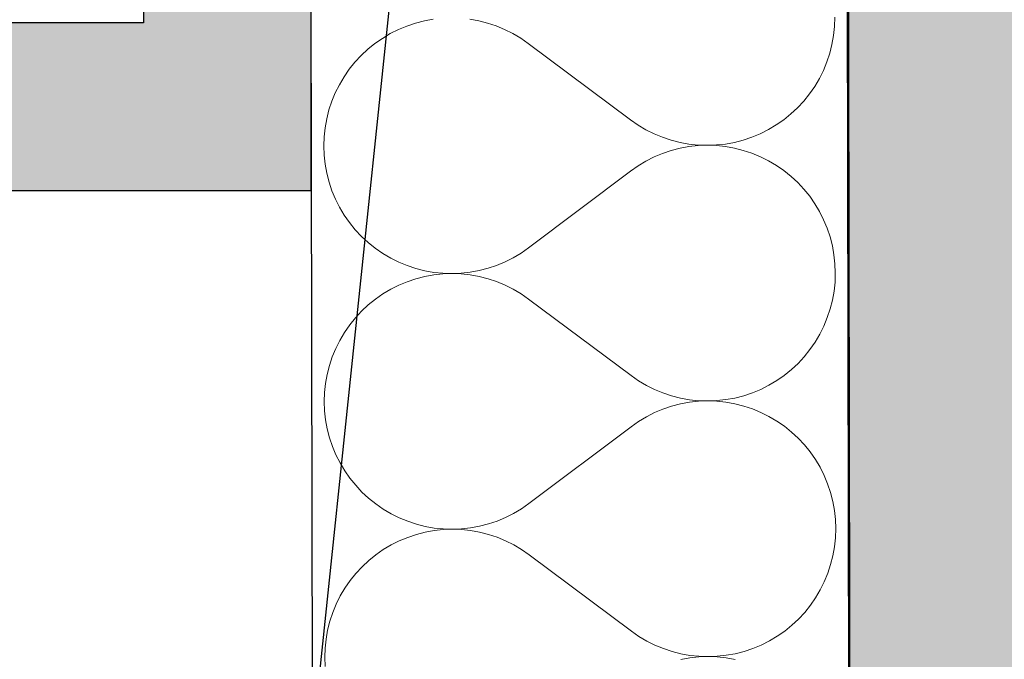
# Model space of a CAD drawing. Header units: millimetres. Extents: x -25972 to 4435, y -2839 to 20217.
# Tile 105 of 110: x -11218 to -10925, y 9275 to 9466. Entities that reach past the tile are written whole.
import ezdxf

# ---------------------------------------------------------------- set-up
doc = ezdxf.new("R2010")
doc.units = ezdxf.units.MM
doc.header["$MEASUREMENT"] = 0
doc.linetypes.add('Wipeout_Contour', pattern=[1000, 0, -1000])
for name, color, linetype in [('7._POHLED ZÁPADNÍ_2_3D prvky fasada nove', 7, 'Continuous'), ('7._POHLED ZÁPADNÍ_2_Konstrukce - nosné', 7, 'Continuous'), ('7._POHLED ZÁPADNÍ_2_Nové_Konstrukce - nosné', 7, 'Continuous'), ('7._POHLED ZÁPADNÍ_2_Nové_Kóty - SP', 7, 'Continuous'), ('7._POHLED ZÁPADNÍ_2_Nové_Výplně – Řezové', 7, 'Continuous'), ('7._POHLED ZÁPADNÍ_2_Nové_VÝTAH VAR 1', 7, 'Continuous'), ('7._POHLED ZÁPADNÍ_2_Výplně – Řezové', 7, 'Continuous')]:
    doc.layers.add(name, color=color, linetype=linetype)

# ---------------------------------------------------------------- blocks, each defined once
blk = doc.blocks.new('*X3', base_point=(-26263.07, -5016.56))
at = {"layer": '7._POHLED ZÁPADNÍ_2_Nové_Výplně – Řezové', "color": 21, "linetype": 'Continuous', "lineweight": 20, "true_color": 0xffaaaa}
for p, q in [((-11127.48, 9468.06), (-11127.57, 9465.34)), ((-11127.57, 9465.34), (-11127.47, 9462.62)), ((-11018.74, 9465.15), (-11021.41, 9464.66)), ((-11016.03, 9465.44), (-11018.74, 9465.15)), ((-11013.31, 9465.55), (-11016.03, 9465.44)), ((-11010.59, 9465.46), (-11013.31, 9465.55)), ((-11007.89, 9465.17), (-11010.59, 9465.46)), ((-11005.21, 9464.7), (-11007.89, 9465.17)), ((-11127.47, 9462.62), (-11127.18, 9459.91)), ((-11029.14, 9462.06), (-11031.57, 9460.84)), ((-11026.63, 9463.11), (-11029.14, 9462.06)), ((-11024.05, 9463.98), (-11026.63, 9463.11)), ((-11021.41, 9464.66), (-11024.05, 9463.98)), ((-11002.57, 9464.03), (-11005.21, 9464.7)), ((-10999.99, 9463.18), (-11002.57, 9464.03)), ((-10997.47, 9462.14), (-10999.99, 9463.18)), ((-10995.04, 9460.93), (-10997.47, 9462.14)), ((-11127.18, 9459.91), (-11126.69, 9457.24)), ((-11033.9, 9459.44), (-11036.13, 9457.89)), ((-11031.57, 9460.84), (-11033.9, 9459.44)), ((-10992.69, 9459.55), (-10995.04, 9460.93)), ((-10990.46, 9458), (-10992.69, 9459.55)), ((-11126.69, 9457.24), (-11126.01, 9454.6)), ((-11066.57, 9434.97), (-11036.13, 9457.89)), ((-10988.33, 9456.3), (-10990.46, 9458)), ((-10986.34, 9454.45), (-10988.33, 9456.3)), ((-11126.01, 9454.6), (-11125.15, 9452.02)), ((-10984.48, 9452.46), (-10986.34, 9454.45)), ((-11125.15, 9452.02), (-11124.1, 9449.51)), ((-10982.77, 9450.35), (-10984.48, 9452.46)), ((-10981.21, 9448.11), (-10982.77, 9450.35)), ((-11124.1, 9449.51), (-11122.88, 9447.08)), ((-10979.82, 9445.78), (-10981.21, 9448.11)), ((-11122.88, 9447.08), (-11121.48, 9444.75)), ((-11121.48, 9444.75), (-11119.93, 9442.51)), ((-10978.6, 9443.35), (-10979.82, 9445.78)), ((-11119.93, 9442.51), (-11118.22, 9440.4)), ((-10977.55, 9440.84), (-10978.6, 9443.35)), ((-11118.22, 9440.4), (-11116.36, 9438.41)), ((-10976.69, 9438.26), (-10977.55, 9440.84)), ((-11116.36, 9438.41), (-11114.36, 9436.56)), ((-11114.36, 9436.56), (-11112.24, 9434.86)), ((-10976.01, 9435.62), (-10976.69, 9438.26)), ((-10975.52, 9432.94), (-10976.01, 9435.62)), ((-11112.24, 9434.86), (-11110, 9433.31)), ((-11110, 9433.31), (-11107.66, 9431.93)), ((-11071.13, 9432.02), (-11068.8, 9433.42)), ((-11068.8, 9433.42), (-11066.57, 9434.97)), ((-10975.23, 9430.24), (-10975.52, 9432.94)), ((-11107.66, 9431.93), (-11105.22, 9430.72)), ((-11105.22, 9430.72), (-11102.71, 9429.68)), ((-11102.71, 9429.68), (-11100.13, 9428.83)), ((-11078.65, 9428.88), (-11076.07, 9429.75)), ((-11076.07, 9429.75), (-11073.56, 9430.8)), ((-11073.56, 9430.8), (-11071.13, 9432.02)), ((-10975.12, 9427.52), (-10975.23, 9430.24)), ((-11100.13, 9428.83), (-11097.49, 9428.16)), ((-11097.49, 9428.16), (-11094.81, 9427.69)), ((-11094.81, 9426.92), (-11097.48, 9426.43)), ((-11094.81, 9427.69), (-11092.1, 9427.4)), ((-11092.1, 9427.21), (-11094.81, 9426.92)), ((-11092.1, 9427.4), (-11089.38, 9427.31)), ((-11089.38, 9427.31), (-11092.1, 9427.21)), ((-11089.38, 9427.31), (-11086.67, 9427.42)), ((-11086.67, 9427.22), (-11089.38, 9427.31)), ((-11086.67, 9427.42), (-11083.96, 9427.71)), ((-11083.96, 9426.93), (-11086.67, 9427.22)), ((-11083.96, 9427.71), (-11081.29, 9428.2)), ((-11081.28, 9426.45), (-11083.96, 9426.93)), ((-11081.29, 9428.2), (-11078.65, 9428.88)), ((-10975.22, 9424.8), (-10975.12, 9427.52)), ((-11105.21, 9423.85), (-11107.64, 9422.63)), ((-11102.7, 9424.89), (-11105.21, 9423.85)), ((-11100.12, 9425.76), (-11102.7, 9424.89)), ((-11097.48, 9426.43), (-11100.12, 9425.76)), ((-11078.65, 9425.78), (-11081.28, 9426.45)), ((-11076.06, 9424.92), (-11078.65, 9425.78)), ((-11073.55, 9423.89), (-11076.06, 9424.92)), ((-11071.12, 9422.67), (-11073.55, 9423.89)), ((-10975.5, 9422.1), (-10975.22, 9424.8)), ((-11109.98, 9421.24), (-11112.21, 9419.68)), ((-11107.64, 9422.63), (-11109.98, 9421.24)), ((-11068.77, 9421.28), (-11071.12, 9422.67)), ((-11066.54, 9419.74), (-11068.77, 9421.28)), ((-10975.98, 9419.42), (-10975.5, 9422.1)), ((-11114.33, 9417.97), (-11116.32, 9416.11)), ((-11112.21, 9419.68), (-11114.33, 9417.97)), ((-11066.54, 9419.74), (-11036.02, 9396.93)), ((-10976.65, 9416.78), (-10975.98, 9419.42)), ((-11116.32, 9416.11), (-11118.17, 9414.12)), ((-10977.5, 9414.2), (-10976.65, 9416.78)), ((-11118.17, 9414.12), (-11119.87, 9412)), ((-10978.54, 9411.68), (-10977.5, 9414.2)), ((-11121.42, 9409.76), (-11122.8, 9407.42)), ((-11119.87, 9412), (-11121.42, 9409.76)), ((-10981.14, 9406.91), (-10979.75, 9409.25)), ((-10979.75, 9409.25), (-10978.54, 9411.68)), ((-11122.8, 9407.42), (-11124.02, 9404.99)), ((-10982.69, 9404.67), (-10981.14, 9406.91)), ((-11124.02, 9404.99), (-11125.06, 9402.47)), ((-10984.39, 9402.55), (-10982.69, 9404.67)), ((-11125.06, 9402.47), (-11125.91, 9399.89)), ((-10988.23, 9398.7), (-10986.24, 9400.56)), ((-10986.24, 9400.56), (-10984.39, 9402.55)), ((-11125.91, 9399.89), (-11126.58, 9397.25)), ((-10990.34, 9396.99), (-10988.23, 9398.7)), ((-11127.06, 9394.57), (-11127.34, 9391.87)), ((-11126.58, 9397.25), (-11127.06, 9394.57)), ((-11036.02, 9396.93), (-11033.78, 9395.38)), ((-11033.78, 9395.38), (-11031.44, 9394)), ((-10994.92, 9394.04), (-10992.58, 9395.43)), ((-10992.58, 9395.43), (-10990.34, 9396.99)), ((-11127.34, 9391.87), (-11127.43, 9389.15)), ((-11031.44, 9394), (-11029.01, 9392.78)), ((-11029.01, 9392.78), (-11026.49, 9391.74)), ((-11026.49, 9391.74), (-11023.91, 9390.89)), ((-11002.44, 9390.91), (-10999.86, 9391.78)), ((-10999.86, 9391.78), (-10997.35, 9392.82)), ((-10997.35, 9392.82), (-10994.92, 9394.04)), ((-11127.43, 9389.15), (-11127.33, 9386.43)), ((-11023.91, 9390.89), (-11021.28, 9390.22)), ((-11021.28, 9390.22), (-11018.6, 9389.74)), ((-11018.6, 9388.96), (-11021.27, 9388.47)), ((-11018.6, 9389.74), (-11015.89, 9389.45)), ((-11015.89, 9389.25), (-11018.6, 9388.96)), ((-11015.89, 9389.45), (-11013.17, 9389.36)), ((-11013.17, 9389.36), (-11015.89, 9389.25)), ((-11013.17, 9389.36), (-11010.45, 9389.46)), ((-11010.45, 9389.27), (-11013.17, 9389.36)), ((-11010.45, 9389.46), (-11007.75, 9389.75)), ((-11007.75, 9388.98), (-11010.45, 9389.27)), ((-11007.75, 9389.75), (-11005.07, 9390.24)), ((-11005.07, 9388.51), (-11007.75, 9388.98)), ((-11005.07, 9390.24), (-11002.44, 9390.91)), ((-11127.33, 9386.43), (-11127.04, 9383.72)), ((-11029, 9385.87), (-11031.43, 9384.65)), ((-11026.49, 9386.92), (-11029, 9385.87)), ((-11023.91, 9387.79), (-11026.49, 9386.92)), ((-11021.27, 9388.47), (-11023.91, 9387.79)), ((-11002.43, 9387.84), (-11005.07, 9388.51)), ((-10999.85, 9386.99), (-11002.43, 9387.84)), ((-10997.33, 9385.95), (-10999.85, 9386.99)), ((-10994.9, 9384.74), (-10997.33, 9385.95)), ((-11127.04, 9383.72), (-11126.55, 9381.05)), ((-11033.76, 9383.25), (-11035.99, 9381.7)), ((-11031.43, 9384.65), (-11033.76, 9383.25)), ((-10992.56, 9383.36), (-10994.9, 9384.74)), ((-10990.32, 9381.81), (-10992.56, 9383.36)), ((-11126.55, 9381.05), (-11125.87, 9378.41)), ((-11066.43, 9358.78), (-11035.99, 9381.7)), ((-10988.2, 9380.11), (-10990.32, 9381.81)), ((-10986.2, 9378.26), (-10988.2, 9380.11)), ((-11125.87, 9378.41), (-11125.01, 9375.83)), ((-10984.34, 9376.27), (-10986.2, 9378.26)), ((-11125.01, 9375.83), (-11123.96, 9373.32)), ((-10982.63, 9374.16), (-10984.34, 9376.27)), ((-10981.07, 9371.92), (-10982.63, 9374.16)), ((-11123.96, 9373.32), (-11122.74, 9370.89)), ((-10979.68, 9369.59), (-10981.07, 9371.92)), ((-11122.74, 9370.89), (-11121.34, 9368.56)), ((-11121.34, 9368.56), (-11119.79, 9366.32)), ((-10978.46, 9367.16), (-10979.68, 9369.59)), ((-11119.79, 9366.32), (-11118.08, 9364.21)), ((-10977.41, 9364.65), (-10978.46, 9367.16)), ((-11118.08, 9364.21), (-11116.22, 9362.22)), ((-11116.22, 9362.22), (-11114.22, 9360.37)), ((-10976.55, 9362.07), (-10977.41, 9364.65)), ((-11114.22, 9360.37), (-11112.1, 9358.67)), ((-10975.87, 9359.43), (-10976.55, 9362.07)), ((-10975.38, 9356.75), (-10975.87, 9359.43)), ((-11112.1, 9358.67), (-11109.86, 9357.12)), ((-11109.86, 9357.12), (-11107.52, 9355.74)), ((-11070.99, 9355.83), (-11068.66, 9357.23)), ((-11068.66, 9357.23), (-11066.43, 9358.78)), ((-10975.09, 9354.05), (-10975.38, 9356.75)), ((-11107.52, 9355.74), (-11105.09, 9354.53)), ((-11105.09, 9354.53), (-11102.57, 9353.49)), ((-11102.57, 9353.49), (-11099.99, 9352.64)), ((-11078.51, 9352.69), (-11075.93, 9353.56)), ((-11075.93, 9353.56), (-11073.42, 9354.61)), ((-11073.42, 9354.61), (-11070.99, 9355.83)), ((-10974.98, 9351.33), (-10975.09, 9354.05)), ((-11099.99, 9352.64), (-11097.35, 9351.97)), ((-11097.35, 9351.97), (-11094.67, 9351.5)), ((-11094.67, 9350.73), (-11097.35, 9350.24)), ((-11094.67, 9351.5), (-11091.96, 9351.21)), ((-11091.96, 9351.02), (-11094.67, 9350.73)), ((-11091.96, 9351.21), (-11089.25, 9351.12)), ((-11089.25, 9351.12), (-11091.96, 9351.02)), ((-11089.25, 9351.12), (-11086.53, 9351.23)), ((-11086.53, 9351.03), (-11089.25, 9351.12)), ((-11086.53, 9351.23), (-11083.82, 9351.52)), ((-11083.82, 9350.74), (-11086.53, 9351.03)), ((-11083.82, 9351.52), (-11081.15, 9352.01)), ((-11081.14, 9350.26), (-11083.82, 9350.74)), ((-11081.15, 9352.01), (-11078.51, 9352.69)), ((-10975.08, 9348.61), (-10974.98, 9351.33)), ((-11105.07, 9347.66), (-11107.5, 9346.44)), ((-11102.56, 9348.7), (-11105.07, 9347.66)), ((-11099.98, 9349.57), (-11102.56, 9348.7)), ((-11097.35, 9350.24), (-11099.98, 9349.57)), ((-11078.51, 9349.59), (-11081.14, 9350.26)), ((-11075.92, 9348.73), (-11078.51, 9349.59)), ((-11073.41, 9347.7), (-11075.92, 9348.73)), ((-11070.98, 9346.48), (-11073.41, 9347.7)), ((-10975.36, 9345.91), (-10975.08, 9348.61)), ((-11109.84, 9345.05), (-11112.07, 9343.49)), ((-11107.5, 9346.44), (-11109.84, 9345.05)), ((-11068.63, 9345.09), (-11070.98, 9346.48)), ((-11066.4, 9343.54), (-11068.63, 9345.09)), ((-10975.84, 9343.23), (-10975.36, 9345.91)), ((-11114.19, 9341.78), (-11116.18, 9339.92)), ((-11112.07, 9343.49), (-11114.19, 9341.78)), ((-11066.4, 9343.54), (-11035.88, 9320.74)), ((-10976.51, 9340.59), (-10975.84, 9343.23)), ((-11116.18, 9339.92), (-11118.03, 9337.93)), ((-10977.36, 9338.01), (-10976.51, 9340.59)), ((-11119.73, 9335.81), (-11121.28, 9333.57)), ((-11118.03, 9337.93), (-11119.73, 9335.81)), ((-10978.4, 9335.49), (-10977.36, 9338.01)), ((-11121.28, 9333.57), (-11122.66, 9331.23)), ((-10981, 9330.72), (-10979.61, 9333.06)), ((-10979.61, 9333.06), (-10978.4, 9335.49)), ((-11122.66, 9331.23), (-11123.88, 9328.79)), ((-10982.55, 9328.48), (-10981, 9330.72)), ((-11123.88, 9328.79), (-11124.92, 9326.28)), ((-10984.25, 9326.36), (-10982.55, 9328.48)), ((-11124.92, 9326.28), (-11125.77, 9323.7)), ((-10988.09, 9322.51), (-10986.1, 9324.37)), ((-10986.1, 9324.37), (-10984.25, 9326.36)), ((-11126.44, 9321.06), (-11126.92, 9318.38)), ((-11125.77, 9323.7), (-11126.44, 9321.06)), ((-10990.21, 9320.8), (-10988.09, 9322.51)), ((-11126.92, 9318.38), (-11127.2, 9315.68)), ((-11035.88, 9320.74), (-11033.64, 9319.19)), ((-11033.64, 9319.19), (-11031.3, 9317.81)), ((-10994.78, 9317.85), (-10992.44, 9319.24)), ((-10992.44, 9319.24), (-10990.21, 9320.8)), ((-11127.2, 9315.68), (-11127.29, 9312.96)), ((-11031.3, 9317.81), (-11028.87, 9316.59)), ((-11028.87, 9316.59), (-11026.35, 9315.55)), ((-11026.35, 9315.55), (-11023.77, 9314.7)), ((-11002.3, 9314.72), (-10999.72, 9315.59)), ((-10999.72, 9315.59), (-10997.21, 9316.63)), ((-10997.21, 9316.63), (-10994.78, 9317.85)), ((-11127.29, 9312.96), (-11127.19, 9310.24)), ((-11023.77, 9314.7), (-11021.14, 9314.03)), ((-11021.13, 9312.28), (-11023.77, 9311.6)), ((-11021.14, 9314.03), (-11018.46, 9313.55)), ((-11018.46, 9312.77), (-11021.13, 9312.28)), ((-11018.46, 9313.55), (-11015.75, 9313.26)), ((-11015.75, 9313.06), (-11018.46, 9312.77)), ((-11015.75, 9313.26), (-11013.03, 9313.17)), ((-11013.03, 9313.17), (-11015.75, 9313.06)), ((-11013.03, 9313.17), (-11010.32, 9313.27)), ((-11010.31, 9313.08), (-11013.03, 9313.17)), ((-11010.32, 9313.27), (-11007.61, 9313.56)), ((-11007.61, 9312.79), (-11010.31, 9313.08)), ((-11007.61, 9313.56), (-11004.93, 9314.05)), ((-11004.93, 9312.32), (-11007.61, 9312.79)), ((-11004.93, 9314.05), (-11002.3, 9314.72)), ((-11002.29, 9311.65), (-11004.93, 9312.32)), ((-11127.19, 9310.24), (-11126.9, 9307.53)), ((-11028.86, 9309.68), (-11031.29, 9308.46)), ((-11026.35, 9310.73), (-11028.86, 9309.68)), ((-11023.77, 9311.6), (-11026.35, 9310.73)), ((-10999.71, 9310.8), (-11002.29, 9311.65)), ((-10997.19, 9309.76), (-10999.71, 9310.8)), ((-10994.76, 9308.55), (-10997.19, 9309.76)), ((-11126.9, 9307.53), (-11126.41, 9304.86)), ((-11033.62, 9307.06), (-11035.85, 9305.51)), ((-11031.29, 9308.46), (-11033.62, 9307.06)), ((-10992.42, 9307.17), (-10994.76, 9308.55)), ((-10990.18, 9305.62), (-10992.42, 9307.17)), ((-11126.41, 9304.86), (-11125.73, 9302.22)), ((-11066.29, 9282.59), (-11035.85, 9305.51)), ((-10988.06, 9303.92), (-10990.18, 9305.62)), ((-10986.06, 9302.07), (-10988.06, 9303.92)), ((-11125.73, 9302.22), (-11124.87, 9299.64)), ((-10984.2, 9300.08), (-10986.06, 9302.07)), ((-11124.87, 9299.64), (-11123.82, 9297.13)), ((-10982.49, 9297.96), (-10984.2, 9300.08)), ((-10980.93, 9295.73), (-10982.49, 9297.96)), ((-11123.82, 9297.13), (-11122.6, 9294.7)), ((-11122.6, 9294.7), (-11121.2, 9292.36)), ((-10979.54, 9293.4), (-10980.93, 9295.73)), ((-11121.2, 9292.36), (-11119.65, 9290.13)), ((-10978.32, 9290.97), (-10979.54, 9293.4)), ((-11119.65, 9290.13), (-11117.94, 9288.02)), ((-10977.27, 9288.45), (-10978.32, 9290.97)), ((-11117.94, 9288.02), (-11116.08, 9286.03)), ((-11116.08, 9286.03), (-11114.08, 9284.18)), ((-10976.41, 9285.88), (-10977.27, 9288.45)), ((-10975.73, 9283.24), (-10976.41, 9285.88)), ((-11114.08, 9284.18), (-11111.96, 9282.48)), ((-10975.24, 9280.56), (-10975.73, 9283.24)), ((-11111.96, 9282.48), (-11109.72, 9280.93)), ((-11109.72, 9280.93), (-11107.38, 9279.55)), ((-11070.85, 9279.64), (-11068.52, 9281.04)), ((-11068.52, 9281.04), (-11066.29, 9282.59)), ((-10974.95, 9277.86), (-10975.24, 9280.56)), ((-11107.38, 9279.55), (-11104.95, 9278.34)), ((-11104.95, 9278.34), (-11102.43, 9277.3)), ((-11102.43, 9277.3), (-11099.85, 9276.45)), ((-11078.37, 9276.5), (-11075.79, 9277.37)), ((-11075.79, 9277.37), (-11073.28, 9278.42)), ((-11073.28, 9278.42), (-11070.85, 9279.64)), ((-10974.84, 9275.14), (-10974.95, 9277.86)), ((-11099.85, 9276.45), (-11097.21, 9275.78)), ((-11097.21, 9275.78), (-11094.53, 9275.31)), ((-11094.53, 9275.31), (-11091.82, 9275.02)), ((-11091.82, 9275.02), (-11089.11, 9274.93)), ((-11089.11, 9274.93), (-11086.39, 9275.04)), ((-11086.39, 9275.04), (-11083.68, 9275.33)), ((-11083.68, 9275.33), (-11081.01, 9275.82)), ((-11081.01, 9275.82), (-11078.37, 9276.5)), ((-10974.94, 9272.42), (-10974.84, 9275.14))]:
    blk.add_line(p, q, dxfattribs=at)
blk = doc.blocks.new('*X43', base_point=(-26263.07, -5016.56))
at = {"layer": '7._POHLED ZÁPADNÍ_2_Nové_Výplně – Řezové', "color": 21, "linetype": 'Continuous', "lineweight": 20, "true_color": 0xffaaaa}
for p, q in [((-11097.67, 9465.19), (-11100.31, 9464.51)), ((-11095, 9465.68), (-11097.67, 9465.19)), ((-11081.47, 9465.21), (-11084.15, 9465.69)), ((-11078.83, 9464.54), (-11081.47, 9465.21)), ((-10975.4, 9463.55), (-10975.31, 9466.27)), ((-11105.4, 9462.61), (-11107.83, 9461.39)), ((-11102.89, 9463.65), (-11105.4, 9462.61)), ((-11100.31, 9464.51), (-11102.89, 9463.65)), ((-11076.25, 9463.68), (-11078.83, 9464.54)), ((-11073.74, 9462.64), (-11076.25, 9463.68)), ((-11071.3, 9461.43), (-11073.74, 9462.64)), ((-10975.69, 9460.85), (-10975.4, 9463.55)), ((-11110.17, 9459.99), (-11112.4, 9458.44)), ((-11107.83, 9461.39), (-11110.17, 9459.99)), ((-11068.96, 9460.04), (-11071.3, 9461.43)), ((-11066.73, 9458.49), (-11068.96, 9460.04)), ((-10976.17, 9458.17), (-10975.69, 9460.85)), ((-11114.52, 9456.73), (-11116.51, 9454.87)), ((-11112.4, 9458.44), (-11114.52, 9456.73)), ((-11036.21, 9435.69), (-11066.73, 9458.49)), ((-10976.84, 9455.53), (-10976.17, 9458.17)), ((-11116.51, 9454.87), (-11118.36, 9452.88)), ((-10977.69, 9452.95), (-10976.84, 9455.53)), ((-11120.06, 9450.76), (-11121.61, 9448.52)), ((-11118.36, 9452.88), (-11120.06, 9450.76)), ((-10979.94, 9448), (-10978.73, 9450.44)), ((-10978.73, 9450.44), (-10977.69, 9452.95)), ((-11121.61, 9448.52), (-11122.99, 9446.18)), ((-10981.33, 9445.66), (-10979.94, 9448)), ((-11122.99, 9446.18), (-11124.21, 9443.74)), ((-10982.87, 9443.42), (-10981.33, 9445.66)), ((-11124.21, 9443.74), (-11125.24, 9441.23)), ((-10984.58, 9441.3), (-10982.87, 9443.42)), ((-11126.1, 9438.65), (-11126.77, 9436.01)), ((-11125.24, 9441.23), (-11126.1, 9438.65)), ((-10988.42, 9437.45), (-10986.43, 9439.31)), ((-10986.43, 9439.31), (-10984.58, 9441.3)), ((-11126.77, 9436.01), (-11127.25, 9433.33)), ((-11036.21, 9435.69), (-11033.97, 9434.14)), ((-10992.77, 9434.19), (-10990.53, 9435.74)), ((-10990.53, 9435.74), (-10988.42, 9437.45)), ((-11127.25, 9433.33), (-11127.53, 9430.63)), ((-11033.97, 9434.14), (-11031.63, 9432.75)), ((-11031.63, 9432.75), (-11029.2, 9431.54)), ((-10997.54, 9431.57), (-10995.1, 9432.79)), ((-10995.1, 9432.79), (-10992.77, 9434.19)), ((-11127.53, 9430.63), (-11127.62, 9427.91)), ((-11029.2, 9431.54), (-11026.68, 9430.5)), ((-11026.68, 9430.5), (-11024.1, 9429.64)), ((-11024.1, 9429.64), (-11021.46, 9428.97)), ((-11005.26, 9428.99), (-11002.63, 9429.67)), ((-11002.63, 9429.67), (-11000.05, 9430.53)), ((-11000.05, 9430.53), (-10997.54, 9431.57)), ((-11127.62, 9427.91), (-11127.52, 9425.19)), ((-11021.46, 9427.22), (-11024.1, 9426.54)), ((-11021.46, 9428.97), (-11018.79, 9428.49)), ((-11018.79, 9427.71), (-11021.46, 9427.22)), ((-11018.79, 9428.49), (-11016.08, 9428.2)), ((-11016.08, 9428.01), (-11018.79, 9427.71)), ((-11016.08, 9428.2), (-11013.36, 9428.11)), ((-11013.36, 9428.11), (-11016.08, 9428.01)), ((-11013.36, 9428.11), (-11010.64, 9428.21)), ((-11010.64, 9428.02), (-11013.36, 9428.11)), ((-11010.64, 9428.21), (-11007.94, 9428.5)), ((-11007.94, 9427.74), (-11010.64, 9428.02)), ((-11007.94, 9428.5), (-11005.26, 9428.99)), ((-11005.26, 9427.26), (-11007.94, 9427.74)), ((-11002.62, 9426.59), (-11005.26, 9427.26)), ((-11127.52, 9425.19), (-11127.23, 9422.48)), ((-11029.19, 9424.63), (-11031.62, 9423.4)), ((-11026.68, 9425.67), (-11029.19, 9424.63)), ((-11024.1, 9426.54), (-11026.68, 9425.67)), ((-11000.04, 9425.74), (-11002.62, 9426.59)), ((-10997.52, 9424.7), (-11000.04, 9425.74)), ((-10995.09, 9423.49), (-10997.52, 9424.7)), ((-11127.23, 9422.48), (-11126.74, 9419.81)), ((-11033.95, 9422.01), (-11036.18, 9420.45)), ((-11031.62, 9423.4), (-11033.95, 9422.01)), ((-10992.74, 9422.11), (-10995.09, 9423.49)), ((-10990.51, 9420.56), (-10992.74, 9422.11)), ((-11126.74, 9419.81), (-11126.06, 9417.17)), ((-11036.18, 9420.45), (-11066.62, 9397.54)), ((-10988.38, 9418.86), (-10990.51, 9420.56)), ((-10986.39, 9417.01), (-10988.38, 9418.86)), ((-11126.06, 9417.17), (-11125.2, 9414.59)), ((-10984.53, 9415.02), (-10986.39, 9417.01)), ((-10982.82, 9412.91), (-10984.53, 9415.02)), ((-11125.2, 9414.59), (-11124.15, 9412.08)), ((-11124.15, 9412.08), (-11122.93, 9409.65)), ((-10981.26, 9410.67), (-10982.82, 9412.91)), ((-11122.93, 9409.65), (-11121.54, 9407.31)), ((-10979.87, 9408.34), (-10981.26, 9410.67)), ((-11121.54, 9407.31), (-11119.98, 9405.08)), ((-10978.65, 9405.91), (-10979.87, 9408.34)), ((-11119.98, 9405.08), (-11118.27, 9402.97)), ((-10977.6, 9403.4), (-10978.65, 9405.91)), ((-10976.74, 9400.82), (-10977.6, 9403.4)), ((-11118.27, 9402.97), (-11116.41, 9400.98)), ((-11116.41, 9400.98), (-11114.41, 9399.13)), ((-10976.06, 9398.18), (-10976.74, 9400.82)), ((-11114.41, 9399.13), (-11112.29, 9397.43)), ((-11112.29, 9397.43), (-11110.05, 9395.88)), ((-11068.85, 9395.98), (-11066.62, 9397.54)), ((-10975.57, 9395.51), (-10976.06, 9398.18)), ((-11110.05, 9395.88), (-11107.71, 9394.5)), ((-11107.71, 9394.5), (-11105.28, 9393.29)), ((-11073.61, 9393.36), (-11071.18, 9394.59)), ((-11071.18, 9394.59), (-11068.85, 9395.98)), ((-10975.28, 9392.8), (-10975.57, 9395.51)), ((-11105.28, 9393.29), (-11102.76, 9392.25)), ((-11102.76, 9392.25), (-11100.18, 9391.4)), ((-11078.7, 9391.45), (-11076.12, 9392.32)), ((-11076.12, 9392.32), (-11073.61, 9393.36)), ((-10975.18, 9390.08), (-10975.28, 9392.8)), ((-11100.18, 9391.4), (-11097.54, 9390.73)), ((-11097.54, 9389), (-11100.17, 9388.32)), ((-11097.54, 9390.73), (-11094.86, 9390.25)), ((-11094.86, 9389.49), (-11097.54, 9389)), ((-11094.86, 9390.25), (-11092.16, 9389.97)), ((-11092.16, 9389.78), (-11094.86, 9389.49)), ((-11092.16, 9389.97), (-11089.44, 9389.88)), ((-11089.44, 9389.88), (-11092.16, 9389.78)), ((-11089.44, 9389.88), (-11086.72, 9389.98)), ((-11086.72, 9389.79), (-11089.44, 9389.88)), ((-11086.72, 9389.98), (-11084.01, 9390.28)), ((-11084.01, 9389.5), (-11086.72, 9389.79)), ((-11084.01, 9390.28), (-11081.34, 9390.77)), ((-11081.33, 9389.02), (-11084.01, 9389.5)), ((-11081.34, 9390.77), (-11078.7, 9391.45)), ((-11078.7, 9388.35), (-11081.33, 9389.02)), ((-10975.27, 9387.36), (-10975.18, 9390.08)), ((-11105.26, 9386.42), (-11107.7, 9385.2)), ((-11102.75, 9387.46), (-11105.26, 9386.42)), ((-11100.17, 9388.32), (-11102.75, 9387.46)), ((-11076.12, 9387.49), (-11078.7, 9388.35)), ((-11073.6, 9386.45), (-11076.12, 9387.49)), ((-11071.17, 9385.24), (-11073.6, 9386.45)), ((-10975.55, 9384.66), (-10975.27, 9387.36)), ((-11110.03, 9383.8), (-11112.27, 9382.25)), ((-11107.7, 9385.2), (-11110.03, 9383.8)), ((-11068.83, 9383.85), (-11071.17, 9385.24)), ((-11066.59, 9382.3), (-11068.83, 9383.85)), ((-10976.03, 9381.98), (-10975.55, 9384.66)), ((-11114.38, 9380.54), (-11116.37, 9378.68)), ((-11112.27, 9382.25), (-11114.38, 9380.54)), ((-11036.07, 9359.5), (-11066.59, 9382.3)), ((-10976.7, 9379.34), (-10976.03, 9381.98)), ((-11116.37, 9378.68), (-11118.22, 9376.69)), ((-10977.56, 9376.76), (-10976.7, 9379.34)), ((-11119.92, 9374.57), (-11121.47, 9372.33)), ((-11118.22, 9376.69), (-11119.92, 9374.57)), ((-10979.81, 9371.81), (-10978.59, 9374.24)), ((-10978.59, 9374.24), (-10977.56, 9376.76)), ((-11121.47, 9372.33), (-11122.86, 9369.99)), ((-10981.19, 9369.47), (-10979.81, 9371.81)), ((-11122.86, 9369.99), (-11124.07, 9367.55)), ((-10982.74, 9367.23), (-10981.19, 9369.47)), ((-11124.07, 9367.55), (-11125.11, 9365.04)), ((-10986.29, 9363.12), (-10984.44, 9365.11)), ((-10984.44, 9365.11), (-10982.74, 9367.23)), ((-11125.96, 9362.46), (-11126.63, 9359.82)), ((-11125.11, 9365.04), (-11125.96, 9362.46)), ((-10988.28, 9361.26), (-10986.29, 9363.12)), ((-11126.63, 9359.82), (-11127.11, 9357.14)), ((-11036.07, 9359.5), (-11033.84, 9357.95)), ((-10992.63, 9358), (-10990.4, 9359.55)), ((-10990.4, 9359.55), (-10988.28, 9361.26)), ((-11127.11, 9357.14), (-11127.4, 9354.44)), ((-11033.84, 9357.95), (-11031.5, 9356.56)), ((-11031.5, 9356.56), (-11029.06, 9355.35)), ((-10997.4, 9355.38), (-10994.97, 9356.6)), ((-10994.97, 9356.6), (-10992.63, 9358)), ((-11127.4, 9354.44), (-11127.49, 9351.72)), ((-11029.06, 9355.35), (-11026.55, 9354.31)), ((-11026.55, 9354.31), (-11023.97, 9353.45)), ((-11023.97, 9353.45), (-11021.33, 9352.78)), ((-11005.13, 9352.8), (-11002.49, 9353.48)), ((-11002.49, 9353.48), (-10999.91, 9354.34)), ((-10999.91, 9354.34), (-10997.4, 9355.38)), ((-11127.49, 9351.72), (-11127.39, 9349)), ((-11021.33, 9351.03), (-11023.96, 9350.35)), ((-11021.33, 9352.78), (-11018.65, 9352.3)), ((-11018.65, 9351.52), (-11021.33, 9351.03)), ((-11018.65, 9352.3), (-11015.95, 9352.01)), ((-11015.95, 9351.82), (-11018.65, 9351.52)), ((-11015.95, 9352.01), (-11013.23, 9351.92)), ((-11013.23, 9351.92), (-11015.95, 9351.82)), ((-11013.23, 9351.92), (-11010.51, 9352.02)), ((-11010.51, 9351.83), (-11013.23, 9351.92)), ((-11010.51, 9352.02), (-11007.8, 9352.31)), ((-11007.8, 9351.54), (-11010.51, 9351.83)), ((-11007.8, 9352.31), (-11005.13, 9352.8)), ((-11005.12, 9351.07), (-11007.8, 9351.54)), ((-11002.49, 9350.4), (-11005.12, 9351.07)), ((-10999.9, 9349.55), (-11002.49, 9350.4)), ((-11127.39, 9349), (-11127.09, 9346.29)), ((-11029.05, 9348.44), (-11031.48, 9347.21)), ((-11026.54, 9349.48), (-11029.05, 9348.44)), ((-11023.96, 9350.35), (-11026.54, 9349.48)), ((-10997.39, 9348.51), (-10999.9, 9349.55)), ((-10994.95, 9347.3), (-10997.39, 9348.51)), ((-11127.09, 9346.29), (-11126.6, 9343.62)), ((-11033.82, 9345.82), (-11036.05, 9344.26)), ((-11031.48, 9347.21), (-11033.82, 9345.82)), ((-10992.61, 9345.92), (-10994.95, 9347.3)), ((-10990.37, 9344.37), (-10992.61, 9345.92)), ((-11126.6, 9343.62), (-11125.93, 9340.98)), ((-11036.05, 9344.26), (-11066.48, 9321.35)), ((-10988.25, 9342.67), (-10990.37, 9344.37)), ((-10986.25, 9340.82), (-10988.25, 9342.67)), ((-11125.93, 9340.98), (-11125.06, 9338.4)), ((-10984.4, 9338.83), (-10986.25, 9340.82)), ((-10982.69, 9336.72), (-10984.4, 9338.83)), ((-11125.06, 9338.4), (-11124.02, 9335.89)), ((-11124.02, 9335.89), (-11122.79, 9333.46)), ((-10981.13, 9334.48), (-10982.69, 9336.72)), ((-11122.79, 9333.46), (-11121.4, 9331.12)), ((-10979.74, 9332.15), (-10981.13, 9334.48)), ((-11121.4, 9331.12), (-11119.84, 9328.89)), ((-10978.51, 9329.72), (-10979.74, 9332.15)), ((-11119.84, 9328.89), (-11118.13, 9326.78)), ((-10977.47, 9327.21), (-10978.51, 9329.72)), ((-10976.6, 9324.63), (-10977.47, 9327.21)), ((-11118.13, 9326.78), (-11116.27, 9324.79)), ((-11116.27, 9324.79), (-11114.28, 9322.94)), ((-10975.93, 9321.99), (-10976.6, 9324.63)), ((-11114.28, 9322.94), (-11112.16, 9321.24)), ((-11112.16, 9321.24), (-11109.92, 9319.69)), ((-11068.71, 9319.79), (-11066.48, 9321.35)), ((-10975.44, 9319.32), (-10975.93, 9321.99)), ((-11109.92, 9319.69), (-11107.58, 9318.31)), ((-11107.58, 9318.31), (-11105.14, 9317.1)), ((-11073.48, 9317.17), (-11071.05, 9318.4)), ((-11071.05, 9318.4), (-11068.71, 9319.79)), ((-10975.14, 9316.61), (-10975.44, 9319.32)), ((-11105.14, 9317.1), (-11102.63, 9316.06)), ((-11102.63, 9316.06), (-11100.04, 9315.21)), ((-11100.04, 9315.21), (-11097.4, 9314.54)), ((-11081.2, 9314.58), (-11078.57, 9315.26)), ((-11078.57, 9315.26), (-11075.99, 9316.13)), ((-11075.99, 9316.13), (-11073.48, 9317.17)), ((-10975.04, 9313.89), (-10975.14, 9316.61)), ((-11097.4, 9312.81), (-11100.04, 9312.13)), ((-11097.4, 9314.54), (-11094.73, 9314.06)), ((-11094.73, 9313.3), (-11097.4, 9312.81)), ((-11094.73, 9314.06), (-11092.02, 9313.78)), ((-11092.02, 9313.59), (-11094.73, 9313.3)), ((-11092.02, 9313.78), (-11089.3, 9313.69)), ((-11089.3, 9313.69), (-11092.02, 9313.59)), ((-11089.3, 9313.69), (-11086.58, 9313.79)), ((-11086.58, 9313.6), (-11089.3, 9313.69)), ((-11086.58, 9313.79), (-11083.88, 9314.09)), ((-11083.88, 9313.31), (-11086.58, 9313.6)), ((-11083.88, 9314.09), (-11081.2, 9314.58)), ((-11081.2, 9312.83), (-11083.88, 9313.31)), ((-11078.56, 9312.16), (-11081.2, 9312.83)), ((-10975.13, 9311.17), (-10975.04, 9313.89)), ((-11105.13, 9310.23), (-11107.56, 9309.01)), ((-11102.62, 9311.27), (-11105.13, 9310.23)), ((-11100.04, 9312.13), (-11102.62, 9311.27)), ((-11075.98, 9311.3), (-11078.56, 9312.16)), ((-11073.47, 9310.26), (-11075.98, 9311.3)), ((-11071.03, 9309.05), (-11073.47, 9310.26)), ((-10975.42, 9308.47), (-10975.13, 9311.17)), ((-11109.9, 9307.61), (-11112.13, 9306.06)), ((-11107.56, 9309.01), (-11109.9, 9307.61)), ((-11068.69, 9307.66), (-11071.03, 9309.05)), ((-11066.46, 9306.11), (-11068.69, 9307.66)), ((-10975.9, 9305.79), (-10975.42, 9308.47)), ((-11114.25, 9304.35), (-11116.24, 9302.49)), ((-11112.13, 9306.06), (-11114.25, 9304.35)), ((-11035.94, 9283.31), (-11066.46, 9306.11)), ((-10976.57, 9303.15), (-10975.9, 9305.79)), ((-11118.09, 9300.5), (-11119.79, 9298.38)), ((-11116.24, 9302.49), (-11118.09, 9300.5)), ((-10978.46, 9298.05), (-10977.42, 9300.57)), ((-10977.42, 9300.57), (-10976.57, 9303.15)), ((-11119.79, 9298.38), (-11121.34, 9296.14)), ((-10979.67, 9295.62), (-10978.46, 9298.05)), ((-11121.34, 9296.14), (-11122.72, 9293.8)), ((-10981.06, 9293.28), (-10979.67, 9295.62)), ((-11122.72, 9293.8), (-11123.94, 9291.36)), ((-10982.6, 9291.04), (-10981.06, 9293.28)), ((-11124.97, 9288.85), (-11125.83, 9286.27)), ((-11123.94, 9291.36), (-11124.97, 9288.85)), ((-10986.16, 9286.93), (-10984.31, 9288.92)), ((-10984.31, 9288.92), (-10982.6, 9291.04)), ((-11125.83, 9286.27), (-11126.5, 9283.63)), ((-10988.15, 9285.07), (-10986.16, 9286.93)), ((-11126.5, 9283.63), (-11126.98, 9280.95)), ((-11035.94, 9283.31), (-11033.7, 9281.76)), ((-10992.5, 9281.8), (-10990.26, 9283.36)), ((-10990.26, 9283.36), (-10988.15, 9285.07)), ((-11126.98, 9280.95), (-11127.26, 9278.25)), ((-11033.7, 9281.76), (-11031.36, 9280.37)), ((-11031.36, 9280.37), (-11028.93, 9279.16)), ((-10997.27, 9279.19), (-10994.83, 9280.41)), ((-10994.83, 9280.41), (-10992.5, 9281.8)), ((-11127.26, 9278.25), (-11127.35, 9275.53)), ((-11028.93, 9279.16), (-11026.41, 9278.12)), ((-11026.41, 9278.12), (-11023.83, 9277.26)), ((-11023.83, 9277.26), (-11021.19, 9276.59)), ((-11004.99, 9276.61), (-11002.36, 9277.29)), ((-11002.36, 9277.29), (-10999.78, 9278.15)), ((-10999.78, 9278.15), (-10997.27, 9279.19)), ((-11127.35, 9275.53), (-11127.25, 9272.81)), ((-11021.19, 9276.59), (-11018.52, 9276.11)), ((-11018.52, 9275.33), (-11021.19, 9274.84)), ((-11018.52, 9276.11), (-11015.81, 9275.82)), ((-11015.81, 9275.63), (-11018.52, 9275.33)), ((-11015.81, 9275.82), (-11013.09, 9275.73)), ((-11013.09, 9275.73), (-11015.81, 9275.63)), ((-11013.09, 9275.73), (-11010.37, 9275.83)), ((-11010.37, 9275.64), (-11013.09, 9275.73)), ((-11010.37, 9275.83), (-11007.67, 9276.12)), ((-11007.67, 9275.35), (-11010.37, 9275.64)), ((-11007.67, 9276.12), (-11004.99, 9276.61)), ((-11004.99, 9274.88), (-11007.67, 9275.35))]:
    blk.add_line(p, q, dxfattribs=at)

msp = doc.modelspace()

# ---------------------------------------------------------------- hatches: boundary and pattern name
at = {"layer": '7._POHLED ZÁPADNÍ_2_Nové_Výplně – Řezové', "linetype": 'Continuous', "lineweight": 0, "true_color": 0x3f2a2a}
for points in [[(-11131.41, 9414.66), (-11131.41, 11544.66), (-11181.41, 11494.66), (-11181.41, 9464.66)], [(-11131.41, 9414.66), (-11181.41, 9464.66), (-11568.74, 9464.66), (-11568.74, 9414.66)]]:
    msp.add_hatch(color=19, dxfattribs=at).paths.add_polyline_path(points)

# ---------------------------------------------------------------- linework, layer by layer
at = {"layer": '7._POHLED ZÁPADNÍ_2_Nové_VÝTAH VAR 1', "color": 1, "linetype": 'Continuous', "lineweight": 25}
for p, q in [((-11131.41, 9414.66), (-11131.41, 11544.66)), ((-11181.41, 11494.66), (-11181.41, 9464.66)), ((-11181.41, 9464.66), (-11568.74, 9464.66)), ((-11568.74, 9414.66), (-11131.41, 9414.66))]:
    msp.add_line(p, q, dxfattribs=at)

# ---------------------------------------------------------------- next in the draw order: wipeouts: each hides what was drawn before it
at = {"color": 254, "linetype": 'Wipeout_Contour', "lineweight": 0, "ltscale": 80254.481225}
msp.add_wipeout([(-11138.26, 13216.91), (-11130.68, 9083.29), (-10970.65, 9067.25), (-10978.26, 13217.2), (-10988.26, 13217.18)], dxfattribs=at).dxf.layer = '7._POHLED ZÁPADNÍ_2_Nové_Výplně – Řezové'

# ---------------------------------------------------------------- next in the draw order: hatches: boundary and pattern name
at = {"layer": '7._POHLED ZÁPADNÍ_2_Výplně – Řezové', "linetype": 'Continuous', "lineweight": 13}
msp.add_hatch(color=254, dxfattribs=at).paths.add_polyline_path([(-10522.58, 10117.63), (-10972.58, 10116.81), (-10970.65, 9067.25), (-10520.57, 9022.13)])

# ---------------------------------------------------------------- next in the draw order: linework, layer by layer
at = {"layer": '7._POHLED ZÁPADNÍ_2_Konstrukce - nosné', "color": 7, "linetype": 'Continuous', "lineweight": 50, "flags": 128}
msp.add_lwpolyline([(-10972.58, 10116.81), (-10970.65, 9067.25)], dxfattribs=at)
at = {"layer": '7._POHLED ZÁPADNÍ_2_Nové_Konstrukce - nosné', "color": 1, "linetype": 'Continuous', "lineweight": 25, "flags": 128}
for points in [[(-11138.26, 13216.91), (-11130.68, 9083.29)], [(-10970.65, 9067.25), (-10978.26, 13217.2)]]:
    msp.add_lwpolyline(points, dxfattribs=at)

# ---------------------------------------------------------------- next in the draw order: block references
at = {"layer": '7._POHLED ZÁPADNÍ_2_3D prvky fasada nove', "color": 9, "linetype": 'Continuous', "lineweight": 13}
msp.add_blockref('*X3', (-26263.07, -5016.56), dxfattribs=at)

# ---------------------------------------------------------------- next in the draw order: wipeouts: each hides what was drawn before it
at = {"color": 254, "linetype": 'Wipeout_Contour', "lineweight": 0, "ltscale": 80296.695962}
msp.add_wipeout([(-11138.15, 13216.92), (-11130.82, 9083.32), (-10970.82, 9083.6), (-10978.15, 13217.2), (-11038.15, 13217.09)], dxfattribs=at).dxf.layer = '7._POHLED ZÁPADNÍ_2_Nové_Výplně – Řezové'

# ---------------------------------------------------------------- next in the draw order: linework, layer by layer
at = {"layer": '7._POHLED ZÁPADNÍ_2_Nové_Konstrukce - nosné', "color": 1, "linetype": 'Continuous', "lineweight": 25, "flags": 128}
for points in [[(-11138.15, 13216.92), (-11130.82, 9083.32)], [(-10970.82, 9083.6), (-10978.15, 13217.2)]]:
    msp.add_lwpolyline(points, dxfattribs=at)
at = {"layer": '7._POHLED ZÁPADNÍ_2_Nové_Kóty - SP', "color": 1, "linetype": 'Continuous', "lineweight": 25}
msp.add_line((-11129, 9269.14), (-11078.19, 9753.98), dxfattribs=at)

# ---------------------------------------------------------------- next in the draw order: block references
at = {"layer": '7._POHLED ZÁPADNÍ_2_3D prvky fasada nove', "color": 9, "linetype": 'Continuous', "lineweight": 13}
msp.add_blockref('*X43', (-26263.07, -5016.56), dxfattribs=at)

# ---------------------------------------------------------------- next in the draw order: wipeouts: each hides what was drawn before it
at = {"color": 254, "linetype": 'Wipeout_Contour', "lineweight": 0, "ltscale": 60244.559125}
msp.add_wipeout([(-12642.62, 9234.92), (-11148.39, 9084.17), (-11132.33, 9243.36), (-12626.56, 9394.11)], dxfattribs=at).dxf.layer = '7._POHLED ZÁPADNÍ_2_Nové_Výplně – Řezové'

doc.saveas('drawing.dxf')
